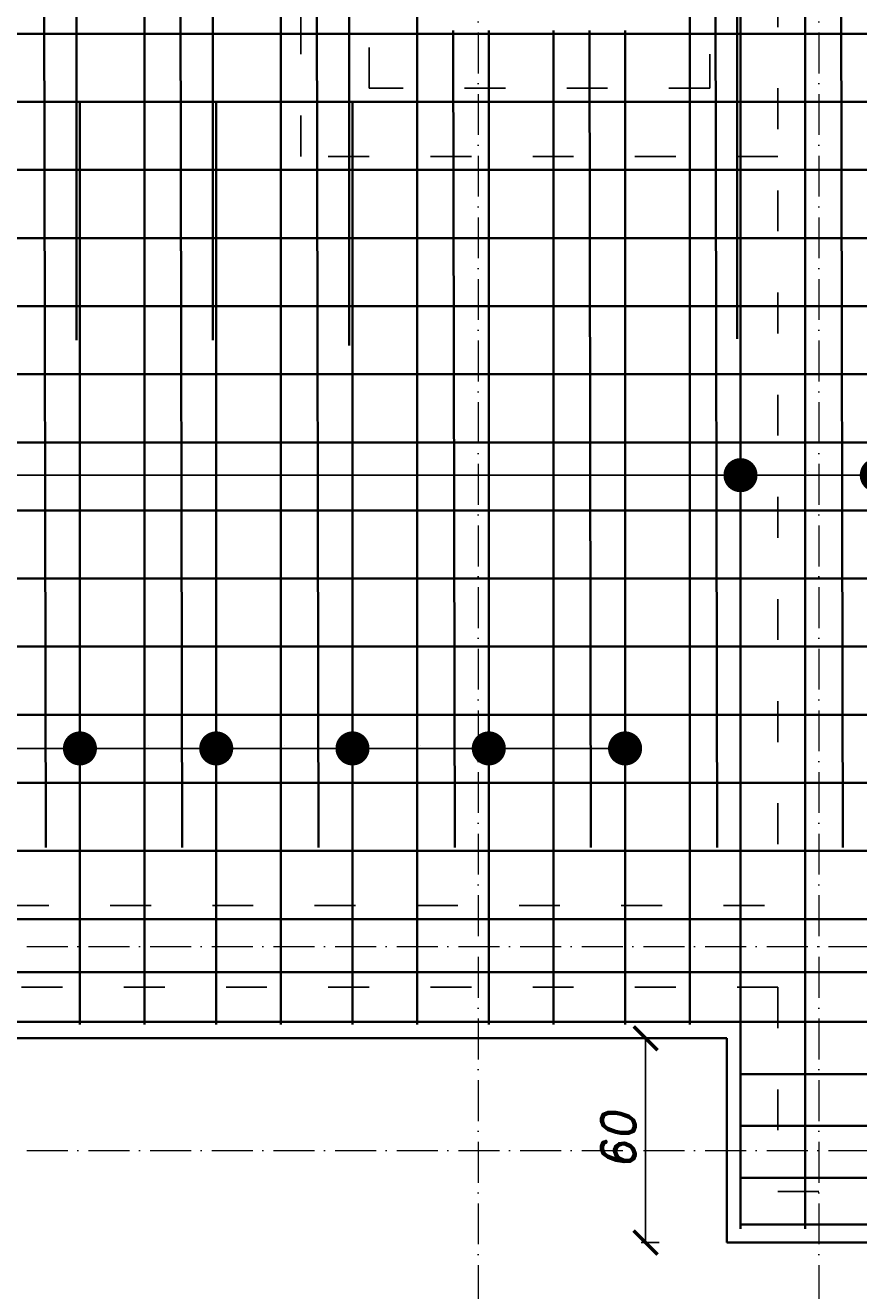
# Model space of a CAD drawing. Header units: millimetres. Extents: x 300938 to 312016, y 11971 to 20881.
# Tile 217 of 239: x 309828 to 310072, y 18323 to 18695. Entities that reach past the tile are written whole.
import ezdxf

# ---------------------------------------------------------------- set-up
doc = ezdxf.new("R2010")
doc.units = ezdxf.units.MM
doc.linetypes.add('ACAD_ISO03W100', pattern=[30, 12, -18])
doc.linetypes.add('ACAD_ISO10W100', pattern=[18, 12, -3, 0, -3])
for name, color, linetype, lineweight in [('konstrukcja', 3, 'Continuous', 35), ('konstrukcja wymiary', 1, 'Continuous', 13), ('osie', 5, 'ACAD_ISO10W100', 13), ('zbrojenie płyty', 141, 'Continuous', 35)]:
    doc.layers.add(name, color=color, linetype=linetype, lineweight=lineweight)
doc.layers.add('przerywane', color=6, linetype='ACAD_ISO03W100')
doc.styles.add('KONSTRUKCJA', font='romand.shx', dxfattribs={"oblique": 10})
doc.styles.get("Standard").update_dxf_attribs({"font": 'romand.shx', "oblique": 10})
doc.dimstyles.new('150', dxfattribs={"dimtxt": 10, "dimasz": 7, "dimexe": 1.25, "dimexo": 0.625, "dimgap": 3, "dimtad": 1, "dimdec": 0, "dimrnd": 0.5, "dimtxsty": 'KONSTRUKCJA', "dimblk": 'ARCHTICK', "dimcen": 2.5, "dimadec": 0, "dimazin": 0, "dimtfac": 1, "dimtdec": 0, "dimtix": 1, "dimtmove": 0, "dimatfit": 3, "dimfxl": 4, "dimfxlon": 1, "dimarcsym": 0})
doc.dimstyles.new('kropki', dxfattribs={"dimtxt": 0.001, "dimasz": 10, "dimexe": 1.25, "dimexo": 0.625, "dimgap": 1, "dimtad": 1, "dimtxsty": 'Standard', "dimblk": 'DOT', "dimcen": 2.5, "dimadec": 0, "dimazin": 0, "dimtfac": 1, "dimtmove": 0, "dimatfit": 3, "dimfxl": 1, "dimfxlon": 1, "dimarcsym": 0})

# ---------------------------------------------------------------- blocks, each defined once
blk = doc.blocks.new('_Dot')
at = {"color": 0, "linetype": 'ByBlock', "lineweight": -2}
blk.add_line((-0.5, 0), (-1, 0), dxfattribs=at)
at = {"color": 0, "linetype": 'ByBlock', "const_width": 0.5}
blk.add_lwpolyline([(-0.25, 0, 1), (0.25, 0, 1)], format="xyb", close=True, dxfattribs=at)
blk = doc.blocks.new('*D943')
at = {"layer": 'Defpoints', "color": 0, "transparency": 16777216}
for p in [(310037.44, 18562.6), (309563.56, 18553.24), (310037.44, 18552.24)]:
    blk.add_point(p, dxfattribs=at)
at = {"layer": 'konstrukcja wymiary', "color": 0, "lineweight": -2, "transparency": 16777216}
for p, q in [((309563.56, 18561.6), (309563.56, 18563.85)), ((310037.44, 18561.6), (310037.44, 18563.85)), ((309573.56, 18562.6), (310027.44, 18562.6))]:
    blk.add_line(p, q, dxfattribs=at)
at = {"layer": 'konstrukcja wymiary', "color": 0, "lineweight": -2, "transparency": 16777216, "xscale": 10, "yscale": 10, "zscale": 10, "rotation": 180}
blk.add_blockref('_Dot', (309563.56, 18562.6), dxfattribs=at)
at = {"layer": 'konstrukcja wymiary', "color": 0, "lineweight": -2, "transparency": 16777216, "xscale": 10, "yscale": 10, "zscale": 10}
blk.add_blockref('_Dot', (310037.44, 18562.6), dxfattribs=at)
at = {"layer": 'konstrukcja wymiary', "color": 0, "transparency": 16777216, "insert": (309800.5, 18563.61), "char_height": 0.001, "attachment_point": 5}
blk.add_mtext('473,88', dxfattribs=at)
blk = doc.blocks.new('*D944')
at = {"layer": 'Defpoints', "color": 0, "transparency": 16777216}
for p in [(310077.44, 18562.6), (310037.44, 18552.24), (310077.44, 18552.24)]:
    blk.add_point(p, dxfattribs=at)
at = {"layer": 'konstrukcja wymiary', "color": 0, "lineweight": -2, "transparency": 16777216}
for p, q in [((310037.44, 18561.6), (310037.44, 18563.85)), ((310077.44, 18561.6), (310077.44, 18563.85)), ((310047.44, 18562.6), (310067.44, 18562.6))]:
    blk.add_line(p, q, dxfattribs=at)
at = {"layer": 'konstrukcja wymiary', "color": 0, "lineweight": -2, "transparency": 16777216, "xscale": 10, "yscale": 10, "zscale": 10, "rotation": 180}
blk.add_blockref('_Dot', (310037.44, 18562.6), dxfattribs=at)
at = {"layer": 'konstrukcja wymiary', "color": 0, "lineweight": -2, "transparency": 16777216, "xscale": 10, "yscale": 10, "zscale": 10}
blk.add_blockref('_Dot', (310077.44, 18562.6), dxfattribs=at)
at = {"layer": 'konstrukcja wymiary', "color": 0, "transparency": 16777216, "insert": (310057.44, 18563.61), "char_height": 0.001, "attachment_point": 5}
blk.add_mtext('40', dxfattribs=at)
blk = doc.blocks.new('*D966')
at = {"layer": 'Defpoints', "color": 0, "transparency": 16777216}
for p in [(309843.56, 18482.35), (309803.56, 18472.24), (309843.56, 18472.24)]:
    blk.add_point(p, dxfattribs=at)
at = {"layer": 'konstrukcja wymiary', "color": 0, "lineweight": -2, "transparency": 16777216}
for p, q in [((309803.56, 18481.35), (309803.56, 18483.6)), ((309813.56, 18482.35), (309833.56, 18482.35)), ((309843.56, 18481.35), (309843.56, 18483.6))]:
    blk.add_line(p, q, dxfattribs=at)
at = {"layer": 'konstrukcja wymiary', "color": 0, "lineweight": -2, "transparency": 16777216, "xscale": 10, "yscale": 10, "zscale": 10, "rotation": 180}
blk.add_blockref('_Dot', (309803.56, 18482.35), dxfattribs=at)
at = {"layer": 'konstrukcja wymiary', "color": 0, "lineweight": -2, "transparency": 16777216, "xscale": 10, "yscale": 10, "zscale": 10}
blk.add_blockref('_Dot', (309843.56, 18482.35), dxfattribs=at)
at = {"layer": 'konstrukcja wymiary', "color": 0, "transparency": 16777216, "insert": (309823.56, 18483.35), "char_height": 0.001, "attachment_point": 5}
blk.add_mtext('40', dxfattribs=at)
blk = doc.blocks.new('*D967')
at = {"layer": 'Defpoints', "color": 0, "transparency": 16777216}
for p in [(309883.56, 18482.35), (309843.56, 18472.24), (309883.56, 18472.24)]:
    blk.add_point(p, dxfattribs=at)
at = {"layer": 'konstrukcja wymiary', "color": 0, "lineweight": -2, "transparency": 16777216}
for p, q in [((309843.56, 18481.35), (309843.56, 18483.6)), ((309853.56, 18482.35), (309873.56, 18482.35)), ((309883.56, 18481.35), (309883.56, 18483.6))]:
    blk.add_line(p, q, dxfattribs=at)
at = {"layer": 'konstrukcja wymiary', "color": 0, "lineweight": -2, "transparency": 16777216, "xscale": 10, "yscale": 10, "zscale": 10, "rotation": 180}
blk.add_blockref('_Dot', (309843.56, 18482.35), dxfattribs=at)
at = {"layer": 'konstrukcja wymiary', "color": 0, "lineweight": -2, "transparency": 16777216, "xscale": 10, "yscale": 10, "zscale": 10}
blk.add_blockref('_Dot', (309883.56, 18482.35), dxfattribs=at)
at = {"layer": 'konstrukcja wymiary', "color": 0, "transparency": 16777216, "insert": (309863.56, 18483.35), "char_height": 0.001, "attachment_point": 5}
blk.add_mtext('40', dxfattribs=at)
blk = doc.blocks.new('*D968')
at = {"layer": 'Defpoints', "color": 0, "transparency": 16777216}
for p in [(309923.56, 18482.35), (309883.56, 18472.24), (309923.56, 18472.24)]:
    blk.add_point(p, dxfattribs=at)
at = {"layer": 'konstrukcja wymiary', "color": 0, "lineweight": -2, "transparency": 16777216}
for p, q in [((309883.56, 18481.35), (309883.56, 18483.6)), ((309893.56, 18482.35), (309913.56, 18482.35)), ((309923.56, 18481.35), (309923.56, 18483.6))]:
    blk.add_line(p, q, dxfattribs=at)
at = {"layer": 'konstrukcja wymiary', "color": 0, "lineweight": -2, "transparency": 16777216, "xscale": 10, "yscale": 10, "zscale": 10, "rotation": 180}
blk.add_blockref('_Dot', (309883.56, 18482.35), dxfattribs=at)
at = {"layer": 'konstrukcja wymiary', "color": 0, "lineweight": -2, "transparency": 16777216, "xscale": 10, "yscale": 10, "zscale": 10}
blk.add_blockref('_Dot', (309923.56, 18482.35), dxfattribs=at)
at = {"layer": 'konstrukcja wymiary', "color": 0, "transparency": 16777216, "insert": (309903.56, 18483.35), "char_height": 0.001, "attachment_point": 5}
blk.add_mtext('40', dxfattribs=at)
blk = doc.blocks.new('*D969')
at = {"layer": 'Defpoints', "color": 0, "transparency": 16777216}
for p in [(309963.56, 18482.35), (309923.56, 18472.24), (309963.56, 18472.24)]:
    blk.add_point(p, dxfattribs=at)
at = {"layer": 'konstrukcja wymiary', "color": 0, "lineweight": -2, "transparency": 16777216}
for p, q in [((309923.56, 18481.35), (309923.56, 18483.6)), ((309933.56, 18482.35), (309953.56, 18482.35)), ((309963.56, 18481.35), (309963.56, 18483.6))]:
    blk.add_line(p, q, dxfattribs=at)
at = {"layer": 'konstrukcja wymiary', "color": 0, "lineweight": -2, "transparency": 16777216, "xscale": 10, "yscale": 10, "zscale": 10, "rotation": 180}
blk.add_blockref('_Dot', (309923.56, 18482.35), dxfattribs=at)
at = {"layer": 'konstrukcja wymiary', "color": 0, "lineweight": -2, "transparency": 16777216, "xscale": 10, "yscale": 10, "zscale": 10}
blk.add_blockref('_Dot', (309963.56, 18482.35), dxfattribs=at)
at = {"layer": 'konstrukcja wymiary', "color": 0, "transparency": 16777216, "insert": (309943.56, 18483.35), "char_height": 0.001, "attachment_point": 5}
blk.add_mtext('40', dxfattribs=at)
blk = doc.blocks.new('*D970')
at = {"layer": 'Defpoints', "color": 0, "transparency": 16777216}
for p in [(310003.56, 18482.35), (309963.56, 18472.24), (310003.56, 18472.24)]:
    blk.add_point(p, dxfattribs=at)
at = {"layer": 'konstrukcja wymiary', "color": 0, "lineweight": -2, "transparency": 16777216}
for p, q in [((309963.56, 18481.35), (309963.56, 18483.6)), ((309973.56, 18482.35), (309993.56, 18482.35)), ((310003.56, 18481.35), (310003.56, 18483.6))]:
    blk.add_line(p, q, dxfattribs=at)
at = {"layer": 'konstrukcja wymiary', "color": 0, "lineweight": -2, "transparency": 16777216, "xscale": 10, "yscale": 10, "zscale": 10, "rotation": 180}
blk.add_blockref('_Dot', (309963.56, 18482.35), dxfattribs=at)
at = {"layer": 'konstrukcja wymiary', "color": 0, "lineweight": -2, "transparency": 16777216, "xscale": 10, "yscale": 10, "zscale": 10}
blk.add_blockref('_Dot', (310003.56, 18482.35), dxfattribs=at)
at = {"layer": 'konstrukcja wymiary', "color": 0, "transparency": 16777216, "insert": (309983.56, 18483.35), "char_height": 0.001, "attachment_point": 5}
blk.add_mtext('40', dxfattribs=at)
blk = doc.blocks.new('_ArchTick')
at = {"color": 0, "linetype": 'ByBlock', "lineweight": 13, "const_width": 0.15}
blk.add_lwpolyline([(-0.5, -0.5), (0.5, 0.5)], dxfattribs=at)
blk = doc.blocks.new('*D1059')
at = {"layer": 'Defpoints', "color": 0, "transparency": 16777216}
for p in [(309567.44, 18337.22), (310033.44, 18337.22), (310033.44, 18297.22)]:
    blk.add_point(p, dxfattribs=at)
at = {"layer": 'konstrukcja wymiary', "color": 0, "lineweight": -2, "transparency": 16777216}
for p, q in [((309567.44, 18301.22), (309567.44, 18295.97)), ((310033.44, 18301.22), (310033.44, 18295.97)), ((309567.44, 18297.22), (310033.44, 18297.22))]:
    blk.add_line(p, q, dxfattribs=at)
at = {"layer": 'konstrukcja wymiary', "color": 0, "lineweight": -2, "transparency": 16777216, "xscale": 7, "yscale": 7, "zscale": 7, "rotation": 180}
blk.add_blockref('_ArchTick', (309567.44, 18297.22), dxfattribs=at)
at = {"layer": 'konstrukcja wymiary', "color": 0, "lineweight": -2, "transparency": 16777216, "xscale": 7, "yscale": 7, "zscale": 7}
blk.add_blockref('_ArchTick', (310033.44, 18297.22), dxfattribs=at)
at = {"layer": 'konstrukcja wymiary', "color": 0, "transparency": 16777216, "insert": (309800.44, 18305.22), "char_height": 10, "attachment_point": 5, "style": 'KONSTRUKCJA'}
blk.add_mtext('466', dxfattribs=at)
blk = doc.blocks.new('*D1060')
at = {"layer": 'Defpoints', "color": 0, "transparency": 16777216}
for p in [(310033.44, 18337.22), (310707.44, 18337.22), (310707.44, 18297.22)]:
    blk.add_point(p, dxfattribs=at)
at = {"layer": 'konstrukcja wymiary', "color": 0, "lineweight": -2, "transparency": 16777216}
for p, q in [((310033.44, 18301.22), (310033.44, 18295.97)), ((310707.44, 18301.22), (310707.44, 18295.97)), ((310033.44, 18297.22), (310707.44, 18297.22))]:
    blk.add_line(p, q, dxfattribs=at)
at = {"layer": 'konstrukcja wymiary', "color": 0, "lineweight": -2, "transparency": 16777216, "xscale": 7, "yscale": 7, "zscale": 7, "rotation": 180}
blk.add_blockref('_ArchTick', (310033.44, 18297.22), dxfattribs=at)
at = {"layer": 'konstrukcja wymiary', "color": 0, "lineweight": -2, "transparency": 16777216, "xscale": 7, "yscale": 7, "zscale": 7}
blk.add_blockref('_ArchTick', (310707.44, 18297.22), dxfattribs=at)
at = {"layer": 'konstrukcja wymiary', "color": 0, "transparency": 16777216, "insert": (310370.44, 18305.22), "char_height": 10, "attachment_point": 5, "style": 'KONSTRUKCJA'}
blk.add_mtext('674', dxfattribs=at)
blk = doc.blocks.new('*D1061')
at = {"layer": 'Defpoints', "color": 0, "transparency": 16777216}
for p in [(310009.58, 18397.22), (310033.44, 18397.22), (310033.44, 18337.22)]:
    blk.add_point(p, dxfattribs=at)
at = {"layer": 'konstrukcja wymiary', "color": 0, "lineweight": -2, "transparency": 16777216}
for p, q in [((310013.58, 18397.22), (310008.33, 18397.22)), ((310009.58, 18337.22), (310009.58, 18397.22)), ((310013.58, 18337.22), (310008.33, 18337.22))]:
    blk.add_line(p, q, dxfattribs=at)
at = {"layer": 'konstrukcja wymiary', "color": 0, "lineweight": -2, "transparency": 16777216, "xscale": 7, "yscale": 7, "zscale": 7}
for p, rotation in [((310009.58, 18397.22), 90), ((310009.58, 18337.22), 270)]:
    blk.add_blockref('_ArchTick', p, dxfattribs=dict(at, rotation=rotation))
at = {"layer": 'konstrukcja wymiary', "color": 0, "transparency": 16777216, "insert": (310001.58, 18367.22), "char_height": 10, "attachment_point": 5, "rotation": 90, "style": 'KONSTRUKCJA'}
blk.add_mtext('60', dxfattribs=at)

msp = doc.modelspace()

# ---------------------------------------------------------------- linework, layer by layer
at = {"layer": 'konstrukcja'}
for p, q in [((310033.44, 18397.224), (309567.44, 18397.224)), ((310033.44, 18337.224), (310033.44, 18397.224))]:
    msp.add_line(p, q, dxfattribs=at)
msp.add_lwpolyline([(309567.44, 18337.224), (308893.44, 18337.224), (308893.44, 19606.224), (310707.44, 19606.224), (310707.44, 18337.224), (310033.44, 18337.224)], dxfattribs=at)
at = {"layer": 'osie'}
for p, q in [((309960.44, 19760.509), (309960.44, 18286.332)), ((310060.44, 19760.509), (310060.44, 18286.332)), ((308705.771, 18424.224), (310728.51, 18424.224)), ((308705.771, 18364.224), (310728.51, 18364.224))]:
    msp.add_line(p, q, dxfattribs=at)
at = {"layer": 'przerywane'}
for p, q in [((310048.44, 18796.224), (310048.44, 18436.224)), ((309552.44, 18436.224), (310048.44, 18436.224)), ((310048.44, 18412.224), (309552.44, 18412.224)), ((310048.44, 18412.224), (310048.44, 18352.224)), ((310048.44, 18352.224), (310692.44, 18352.224))]:
    msp.add_line(p, q, dxfattribs=at)
for points in [[(309908.44, 18796.224), (310048.44, 18796.224), (310048.44, 18656.224), (309908.44, 18656.224)], [(309928.44, 18776.224), (310028.44, 18776.224), (310028.44, 18676.224), (309928.44, 18676.224)]]:
    msp.add_lwpolyline(points, close=True, dxfattribs=at)
at = {"layer": 'zbrojenie płyty'}
for p, q in [((309842.558, 19602.224), (309842.558, 18602.224)), ((309882.558, 19602.224), (309882.558, 18602.224)), ((309922.558, 19602.224), (309922.558, 18600.661)), ((310036.44, 19602.224), (310036.44, 18602.669)), ((309862.558, 19401.224), (309862.558, 18401.224)), ((309902.558, 19401.224), (309902.558, 18401.224)), ((310056.44, 19341.224), (310056.44, 18341.224)), ((309832.558, 18953.243), (309833.558, 18453.243)), ((309872.558, 18953.243), (309873.558, 18453.243)), ((310066.44, 18953.243), (310067.44, 18453.243)), ((309912.84, 18812.243), (309913.558, 18453.243)), ((309942.558, 18812.243), (309942.558, 18401.224)), ((310022.558, 18812.243), (310022.558, 18401.224)), ((310029.84, 18812.243), (310030.558, 18453.243)), ((310037.44, 18812.243), (310037.44, 18341.224)), ((309200.44, 18692.243), (310056.44, 18692.243)), ((309953.078, 18693.224), (309953.558, 18453.243)), ((309963.558, 18693.224), (309963.558, 18401.224)), ((309982.558, 18693.224), (309982.558, 18401.224)), ((309993.078, 18693.224), (309993.558, 18453.243)), ((310003.558, 18693.224), (310003.558, 18401.224)), ((310056.44, 18692.243), (310400.44, 18692.243)), ((310022.558, 18676.224), (310022.558, 18652.243)), ((309502.132, 18672.243), (310056.44, 18672.243)), ((309843.558, 18672.224), (309843.558, 18401.224)), ((309883.558, 18672.224), (309883.558, 18401.224)), ((309923.558, 18672.243), (309923.558, 18401.224)), ((310056.44, 18672.243), (310702.132, 18672.243)), ((309200.44, 18652.243), (310400.44, 18652.243)), ((309502.132, 18632.243), (310702.132, 18632.243)), ((309200.44, 18612.243), (310400.44, 18612.243)), ((309502.132, 18592.243), (310702.132, 18592.243)), ((309200.44, 18572.243), (310400.44, 18572.243)), ((309502.132, 18552.243), (310702.132, 18552.243)), ((309200.44, 18532.243), (310400.44, 18532.243)), ((309502.132, 18512.243), (310702.132, 18512.243)), ((309200.44, 18492.243), (310400.44, 18492.243)), ((309502.132, 18472.243), (310702.132, 18472.243)), ((309200.44, 18452.243), (310400.44, 18452.243)), ((309502.132, 18432.243), (310702.132, 18432.243)), ((309200.44, 18416.632), (310400.44, 18416.632)), ((309502.132, 18402.03), (310702.132, 18402.03)), ((310703.44, 18386.702), (310037.322, 18386.702)), ((310703.44, 18371.524), (310037.322, 18371.524)), ((310703.44, 18356.255), (310037.322, 18356.255)), ((310703.44, 18342.512), (310037.322, 18342.512))]:
    msp.add_line(p, q, dxfattribs=at)

# ---------------------------------------------------------------- dimensions: what is measured, and where the dimension line sits
at = {"layer": 'konstrukcja wymiary'}
for base, p1, p2, dimstyle, picture, middle in [((310037.44, 18562.605), (309563.558, 18553.243), (310037.44, 18552.243), 'kropki', '*D943', (309800.499, 18563.605)), ((310077.44, 18562.605), (310037.44, 18552.243), (310077.44, 18552.243), 'kropki', '*D944', (310057.44, 18563.605)), ((309843.558, 18482.346), (309803.558, 18472.243), (309843.558, 18472.243), 'kropki', '*D966', (309823.558, 18483.347)), ((309883.558, 18482.346), (309843.558, 18472.243), (309883.558, 18472.243), 'kropki', '*D967', (309863.558, 18483.347)), ((309923.558, 18482.346), (309883.558, 18472.243), (309923.558, 18472.243), 'kropki', '*D968', (309903.558, 18483.347)), ((309963.558, 18482.346), (309923.558, 18472.243), (309963.558, 18472.243), 'kropki', '*D969', (309943.558, 18483.347)), ((310003.558, 18482.346), (309963.558, 18472.243), (310003.558, 18472.243), 'kropki', '*D970', (309983.558, 18483.347)), ((310033.44, 18297.224), (309567.44, 18337.224), (310033.44, 18337.224), '150', '*D1059', (309800.44, 18305.224)), ((310707.44, 18297.224), (310033.44, 18337.224), (310707.44, 18337.224), '150', '*D1060', (310370.44, 18305.224))]:
    dim = msp.add_linear_dim(base=base, p1=p1, p2=p2, dimstyle=dimstyle, override={"dimtmove": 1}, dxfattribs=at)
    dim.commit()
    dim.dimension.update_dxf_attribs({"geometry": picture, "text_midpoint": middle})
dim = msp.add_linear_dim(base=(310009.575, 18397.224), p1=(310033.44, 18337.224), p2=(310033.44, 18397.224), angle=90, dimstyle='150', override={"dimtmove": 1}, dxfattribs=at)
dim.commit()
dim.dimension.update_dxf_attribs({"geometry": '*D1061', "text_midpoint": (310001.575, 18367.224)})

doc.saveas('drawing.dxf')
